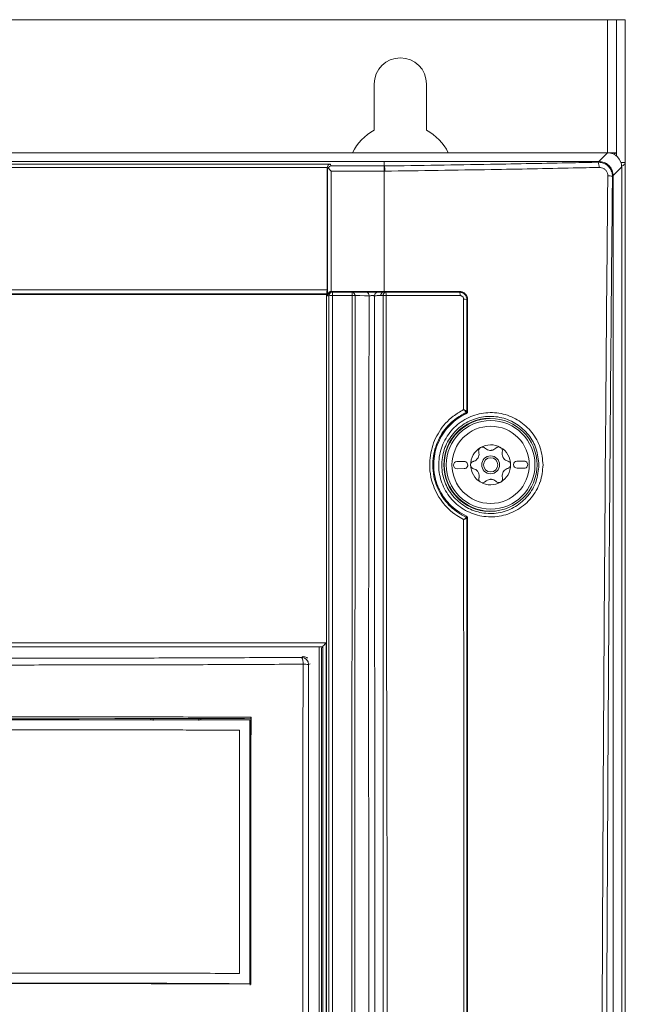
# Model space of a CAD drawing. Header units: millimetres. Extents: x 59 to 833, y 56 to 506.
# Tile 22 of 34: x 148 to 233, y 368 to 506. Entities that reach past the tile are written whole.
import ezdxf

# ---------------------------------------------------------------- set-up
doc = ezdxf.new("R2010")
doc.units = ezdxf.units.MM
doc.header["$LTSCALE"] = 2

msp = doc.modelspace()

# ---------------------------------------------------------------- linework, layer by layer
at = {"color": 7, "linetype": 'Continuous', "lineweight": 15}
for p, q in [((230.12, 505.9), (62.09, 505.9)), ((231.39, 505.9), (230.12, 505.9)), ((232.61, 505.9), (231.39, 505.9)), ((231.39, 505.9), (231.39, 487.25)), ((232.61, 505.9), (232.61, 485.9)), ((197.45, 496.9), (197.45, 490.44)), ((204.77, 490.44), (204.77, 496.9)), ((230.12, 487.25), (62.09, 487.25)), ((228.92, 486.05), (230.12, 487.25)), ((231.39, 487.25), (230.12, 487.25)), ((231.39, 486.8), (231.39, 487.25)), ((198.86, 486.05), (93.36, 486.05)), ((100.89, 485.66), (191.32, 485.66)), ((191.32, 485.66), (191.39, 485.41)), ((228.92, 486.05), (198.86, 486.05)), ((232.01, 485.9), (232.61, 485.9)), ((232.61, 485.9), (232.61, 75.9)), ((190.85, 485.19), (101.37, 485.19)), ((190.84, 468.04), (190.84, 485.1)), ((190.9, 484.88), (190.84, 485.1)), ((191.39, 485.41), (198.81, 485.41)), ((198.86, 484.68), (191.4, 484.68)), ((198.81, 485.41), (198.86, 485.41)), ((198.86, 467.85), (198.86, 484.68)), ((198.95, 484.68), (198.86, 484.68)), ((198.86, 484.68), (198.86, 484.68)), ((230.91, 484.07), (230.9, 484.22)), ((232.11, 485.27), (230.91, 484.07)), ((230.91, 255.62), (230.91, 484.07)), ((232.11, 255.62), (232.11, 485.27)), ((101.38, 468.04), (190.84, 468.04)), ((190.82, 467.51), (101.39, 467.51)), ((190.78, 467.4), (190.82, 467.51)), ((191.52, 467.73), (191.36, 467.71)), ((191.41, 467.85), (191.44, 467.85)), ((191.44, 467.85), (198.86, 467.85)), ((191.59, 467.26), (191.59, 467.74)), ((191.59, 467.74), (194.37, 467.74)), ((194.37, 467.26), (194.37, 467.74)), ((198.1, 467.73), (197.87, 467.72)), ((198.1, 467.73), (198.63, 467.73)), ((198.73, 467.73), (198.62, 467.73)), ((198.86, 467.85), (198.86, 467.85)), ((199.06, 467.73), (209.4, 467.72)), ((190.78, 467.4), (101.44, 467.4)), ((190.78, 306.55), (190.78, 467.4)), ((191.09, 467.24), (190.91, 467.21)), ((191.09, 307.05), (191.09, 467.24)), ((191.59, 467.26), (191.59, 307.08)), ((194.37, 467.26), (191.59, 467.26)), ((194.29, 307.08), (194.37, 467.26)), ((198.69, 467.25), (198.36, 467.25)), ((210.4, 451.03), (210.4, 451.03)), ((210.4, 451.02), (210.4, 451.02)), ((210.32, 450.89), (210.32, 450.89)), ((213.55, 450.05), (213.55, 450.1)), ((218.44, 444.08), (217.44, 444.08)), ((210.04, 444.02), (209.04, 444.01)), ((209.05, 443.01), (210.05, 443.02)), ((217.45, 443.08), (218.45, 443.08)), ((210.32, 436.21), (210.32, 436.21)), ((213.55, 437), (213.55, 437.05)), ((101.49, 418.61), (190.73, 418.61)), ((190.23, 418.08), (101.99, 418.08)), ((189.74, 418.07), (102.5, 418.06)), ((189.74, 307.33), (189.74, 418.07)), ((190.23, 418.08), (190.17, 417.93)), ((190.23, 306.86), (190.23, 418.08)), ((190.73, 418.61), (190.73, 306.75)), ((166.15, 408.01), (166.15, 408.01)), ((166.15, 407.83), (166.15, 408.01)), ((166.48, 407.72), (166.48, 408.02)), ((172.88, 408.03), (172.88, 407.74)), ((173.15, 408.03), (173.15, 408.02)), ((173.15, 408.02), (173.15, 407.83)), ((180.04, 407.83), (180.09, 407.76)), ((180.2, 408.19), (180.17, 408.05)), ((178.58, 372.32), (178.59, 406.39)), ((178.59, 406.39), (178.58, 372.31)), ((178.59, 406.39), (178.59, 406.39)), ((180.02, 370.87), (180.07, 370.69))]:
    msp.add_line(p, q, dxfattribs=at)
at = {"color": 8, "linetype": 'Continuous', "lineweight": 15}
for p, q in [((230.12, 505.9), (230.12, 487.25)), ((191.44, 467.85), (191.44, 467.72)), ((207.78, 467.85), (209.38, 467.85)), ((190.07, 307.15), (190.07, 417.93)), ((187.27, 416.58), (187.48, 416.69)), ((188.48, 415.69), (188.26, 415.58))]:
    msp.add_line(p, q, dxfattribs=at)
at = {"color": 7, "linetype": 'Continuous', "lineweight": 15, "flags": 128}
for points in [[(198.86, 486.05), (198.86, 485.68), (198.86, 485.41)], [(228.81, 485.94), (228.82, 485.96), (228.87, 486.01), (228.92, 486.05)], [(230.91, 484.07), (230.86, 484.02), (230.81, 483.97)], [(194.37, 467.74), (194.8, 467.73), (195.48, 467.73), (196.19, 467.73), (196.34, 467.72)], [(196.73, 467.24), (196.1, 467.24), (195.43, 467.25), (195.18, 467.25), (194.76, 467.25)], [(126.15, 408), (131.15, 407.99), (136.15, 407.99), (141.15, 407.98), (146.15, 407.98), (151.15, 407.99), (156.15, 407.99), (161.15, 408), (166.15, 408.01)], [(166.15, 408.01), (167.03, 408.02), (167.9, 408.02), (168.78, 408.02), (169.65, 408.02), (170.53, 408.02), (171.4, 408.03), (172.28, 408.03), (173.15, 408.03)], [(173.15, 408.02), (174.03, 408.03), (174.91, 408.03), (175.78, 408.03), (176.66, 408.03), (177.54, 408.04), (178.41, 408.04), (179.29, 408.04), (180.17, 408.05)], [(180.09, 407.76), (180.09, 396.45), (180.08, 385.13), (180.07, 370.69)], [(180.17, 408.05), (180.16, 396.79), (180.15, 385.53), (180.15, 370.77)]]:
    msp.add_lwpolyline(points, dxfattribs=at)
at = {"color": 8, "linetype": 'Continuous', "lineweight": 15, "flags": 128}
msp.add_lwpolyline([(194.76, 467.25), (194.76, 466.26), (194.76, 462.26)], dxfattribs=at)
at = {"color": 7, "linetype": 'Continuous', "lineweight": 15}
for radius in [6.5, 6.21, 5.41, 1.25, 1]:
    msp.add_circle((213.75, 443.55), radius, dxfattribs=at)
for centre, radius, start, end in [((201.11, 496.9), 3.66, 0, 180), ((201.11, 483.9), 7.5, 119.2251, 153.4227), ((201.11, 483.9), 7.5, 26.5773, 60.7749), ((227.51, 485.31), 1.44, 355.8389, 25.8979), ((230.24, 481.4), 2.63, 77.4734, 91.7859), ((191.59, 467.24), 0.5, 90, 98.0595), ((194.31, 467.29), 0.448, 355.12, 82.3278), ((196.28, 467.28), 0.449, 354.8308, 82.2703), ((197.94, 467.28), 0.446, 98.3869, 185.4361), ((198.8, 467.29), 0.444, 98.3251, 184.9997), ((199.13, 467.29), 0.444, 98.2977, 184.8446), ((198.09, 467.38), 1.03, 353.9048, 19.9762), ((209.65, 467.81), 0.264, 172.8649, 203.792), ((208.59, 467.37), 0.884, 352.9041, 23.6362), ((191.47, 464.86), 2.41, 87.1708, 99.0901), ((194.4, 461.17), 6.1, 86.6104, 90.2466), ((199.06, 462.2), 5.07, 89.3229, 94.2432), ((210.07, 465.33), 1.44, 76.5303, 93.896), ((210.51, 467.13), 0.43, 256.5265, 273.8789), ((210.26, 451.03), 0.148, 295.5803, 359.8539), ((210.26, 451.02), 0.15, 295.0495, 0.0024), ((210.5, 451.47), 0.462, 257.5424, 273.6371), ((213.75, 443.55), 6.55, 91.7491, 268.2509), ((213.75, 443.55), 2.8, 120.4448, 180.4448), ((213.75, 443.55), 2.8, 60.4448, 120.4448), ((213.75, 443.55), 2.03, 87.9537, 92.9359), ((213.72, 446.64), 1.07, 265.6952, 275.1944), ((213.75, 443.55), 2.8, 0.4448, 60.4448), ((213.75, 443.55), 2.03, 147.9537, 152.9359), ((211.06, 445.07), 1.07, 325.6952, 335.1944), ((213.75, 443.55), 2.03, 27.9537, 32.9359), ((216.41, 445.11), 1.07, 205.6952, 215.1944), ((217.45, 443.58), 0.5, 90.4448, 270.4448), ((218.45, 443.58), 0.5, 270.4448, 90.4448), ((209.05, 443.51), 0.5, 90.4448, 270.4448), ((210.05, 443.52), 0.5, 270.4448, 90.4448), ((213.75, 443.55), 2.8, 180.4448, 240.4448), ((213.75, 443.55), 2.8, 300.4448, 0.4448), ((213.75, 443.55), 2.03, 207.9537, 212.9359), ((211.08, 441.98), 1.07, 25.6952, 35.1944), ((213.75, 443.55), 2.03, 267.9537, 272.9359), ((213.77, 440.46), 1.07, 85.6952, 95.1944), ((213.75, 443.55), 2.03, 327.9537, 332.9359), ((216.44, 442.02), 1.07, 145.6952, 155.1944), ((213.75, 443.55), 2.8, 240.4448, 300.4448), ((210.26, 436.07), 0.15, 359.9933, 64.8305), ((210.26, 436.07), 0.15, 0.0041, 64.9509), ((210.5, 436.57), 0.508, 258.6671, 273.2641), ((186.18, 415.83), 1.32, 351.2303, 34.5648), ((187.26, 415.58), 1, 0.138, 89.8832), ((187.62, 411.43), 4.2, 81.2545, 91.9294)]:
    msp.add_arc(centre, radius, start, end, dxfattribs=at)
at = {"color": 8, "linetype": 'Continuous', "lineweight": 15}
for centre, radius, start, end in [((191.59, 467.24), 0.5, 98.0759, 179.9124), ((210.36, 468.45), 18.96, 181.814, 182.2249)]:
    msp.add_arc(centre, radius, start, end, dxfattribs=at)
at = {"color": 7, "linetype": 'Continuous', "lineweight": 15}
for centre, major_axis, ratio, start_param, end_param in [((230.09, 485.24), (-1.43, -1.43), 0.985904, 2.363293, 3.919893), ((191.32, 485.16), (0.313, 0.417), 0.882899, 0.705626, 2.100347), ((191.34, 485.1), (-0.108, 0.496), 0.98541, 1.183275, 1.353237), ((190.82, 468.01), (0.001, 0.5), 0.034865, 3.233245, 4.769135), ((190.73, 418.58), (0.5, 0.5), 0.028346, 1.542458, 3.078348), ((187.55, 415.89), (0.603, 0.529), 0.997241, 0.055685, 0.849211)]:
    msp.add_ellipse(centre, major_axis=major_axis, ratio=ratio, start_param=start_param, end_param=end_param, dxfattribs=at)
for points, knots in [([(231.39, 487.25), (231.3, 487.24), (231.18, 487.23), (231.07, 487.04), (231.05, 487.01)], [0, 0, 0, 0, 0.828172, 1, 1, 1, 1]), ([(198.86, 485.41), (203.82, 485.48), (212.62, 485.61), (222.59, 485.81), (227.6, 485.91), (228.81, 485.94)], [0, 0, 0, 0, 0.4950225, 0.8786834, 1, 1, 1, 1]), ([(228.81, 485.94), (229, 485.93), (229.4, 485.9), (229.96, 485.63), (230.43, 485.19), (230.75, 484.61), (230.79, 484.18), (230.81, 483.97)], [0, 0, 0, 0, 0.183637, 0.385636, 0.587876, 0.79473, 1, 1, 1, 1]), ([(230.9, 484.22), (230.85, 484.46), (230.75, 484.95), (230.29, 485.54), (229.66, 485.96), (229.17, 486.02), (228.92, 486.05)], [0, 0, 0, 0, 0.249999, 0.500003, 0.750001, 1, 1, 1, 1]), ([(232.08, 485.38), (232.16, 485.41), (232.43, 485.55), (232.58, 485.72), (232.6, 485.86), (232.61, 485.9)], [0, 0, 0, 0, 0.2156762, 0.7650069, 1, 1, 1, 1]), ([(191.02, 485.16), (191.02, 485.16), (190.97, 485.11), (190.92, 485.02), (190.9, 484.92), (190.9, 484.89), (190.9, 484.88)], [0, 0, 0, 0, 0.033693, 0.610173, 0.989273, 1, 1, 1, 1]), ([(190.91, 467.21), (190.91, 468.65), (190.91, 471.76), (190.91, 476.55), (190.9, 481.01), (190.9, 483.78), (190.9, 484.88)], [0, 0, 0, 0, 0.2438523, 0.5285483, 0.8132467, 1, 1, 1, 1]), ([(191.02, 485.16), (191.07, 485.22), (191.18, 485.35), (191.32, 485.4), (191.39, 485.41), (191.39, 485.41)], [0, 0, 0, 0, 0.4745173, 0.9915435, 1, 1, 1, 1]), ([(191.4, 484.68), (191.4, 484.68), (191.33, 484.77), (191.19, 484.94), (191.08, 485.09), (191.02, 485.16)], [0, 0, 0, 0, 0.008581, 0.49849, 1, 1, 1, 1]), ([(191.4, 484.68), (191.4, 483.66), (191.4, 480.97), (191.41, 476.59), (191.41, 472), (191.41, 469.09), (191.41, 467.85)], [0, 0, 0, 0, 0.181643, 0.4807, 0.77976, 1, 1, 1, 1]), ([(198.81, 485.41), (198.81, 485.41), (198.82, 485.4), (198.83, 485.34), (198.84, 485.17), (198.85, 484.95), (198.86, 484.77), (198.86, 484.68)], [0, 0, 0, 0, 0.015295, 0.262461, 0.508492, 0.754239, 1, 1, 1, 1]), ([(198.86, 485.41), (198.87, 485.39), (198.89, 485.35), (198.92, 485.18), (198.94, 484.95), (198.94, 484.77), (198.95, 484.68)], [0, 0, 0, 0, 0.250017, 0.500002, 0.749999, 1, 1, 1, 1]), ([(228.95, 485.21), (227.74, 485.18), (222.72, 485.07), (212.73, 484.88), (203.92, 484.75), (198.95, 484.68)], [0, 0, 0, 0, 0.121316, 0.504977, 1, 1, 1, 1]), ([(230.16, 484.03), (230.15, 484.16), (230.12, 484.42), (229.93, 484.77), (229.65, 485.03), (229.31, 485.19), (229.06, 485.2), (228.95, 485.21)], [0, 0, 0, 0, 0.204794, 0.409872, 0.610865, 0.813544, 1, 1, 1, 1]), ([(229.21, 269.84), (229.2, 278.05), (229.2, 302.68), (229.26, 335.52), (229.4, 376.55), (229.61, 417.57), (229.9, 456.12), (230.1, 478.26), (230.16, 484.03)], [0, 0, 0, 0, 0.114875, 0.344632, 0.459507, 0.689264, 0.919022, 1, 1, 1, 1]), ([(230.81, 483.97), (230.75, 478.2), (230.55, 456.07), (230.26, 417.52), (230.04, 376.52), (229.9, 335.5), (229.84, 302.67), (229.84, 278.05), (229.84, 269.84)], [0, 0, 0, 0, 0.080978, 0.310736, 0.540493, 0.655368, 0.885125, 1, 1, 1, 1]), ([(190.91, 467.21), (190.91, 467.21), (190.92, 467.27), (190.93, 467.41), (191.01, 467.6), (191.14, 467.75), (191.24, 467.81), (191.33, 467.84), (191.37, 467.85), (191.41, 467.85)], [0, 0, 0, 0, 0.005104, 0.210719, 0.504966, 0.716542, 0.860319, 0.878961, 1, 1, 1, 1]), ([(191.37, 467.71), (191.34, 467.7), (191.31, 467.7), (191.25, 467.68), (191.14, 467.63), (191.01, 467.51), (190.94, 467.37), (190.92, 467.26), (190.91, 467.21), (190.91, 467.21)], [0, 0, 0, 0, 0.0703504, 0.0900663, 0.2421262, 0.4659046, 0.777114, 0.9946141, 1, 1, 1, 1]), ([(197.88, 467.72), (197.86, 467.72), (197.77, 467.72), (197.57, 467.72), (197.25, 467.72), (196.91, 467.72), (196.58, 467.72), (196.42, 467.72), (196.34, 467.72)], [0, 0, 0, 0, 0.0335461, 0.2267533, 0.4199356, 0.6132115, 0.8066043, 1, 1, 1, 1]), ([(198.74, 467.73), (198.82, 467.73), (198.93, 467.73), (199.04, 467.73), (199.06, 467.73)], [0, 0, 0, 0, 0.738003, 1, 1, 1, 1]), ([(198.86, 467.85), (198.96, 467.85), (199.45, 467.85), (201.54, 467.85), (204.41, 467.85), (206.89, 467.85), (207.78, 467.85)], [0, 0, 0, 0, 0.033383, 0.166916, 0.701057, 1, 1, 1, 1]), ([(198.86, 467.85), (198.86, 467.84), (198.86, 467.8), (198.86, 467.76), (198.86, 467.74), (198.86, 467.73), (198.86, 467.73)], [0, 0, 0, 0, 0.321627, 0.643358, 0.965419, 1, 1, 1, 1]), ([(209.38, 467.85), (209.51, 467.83), (209.77, 467.81), (210.12, 467.61), (210.38, 467.32), (210.51, 466.99), (210.53, 466.78), (210.53, 466.7)], [0, 0, 0, 0, 0.215849, 0.431778, 0.645929, 0.858157, 1, 1, 1, 1]), ([(209.4, 467.72), (209.52, 467.71), (209.74, 467.69), (210.04, 467.52), (210.27, 467.26), (210.39, 466.98), (210.4, 466.8), (210.4, 466.72)], [0, 0, 0, 0, 0.215057, 0.430801, 0.645226, 0.857891, 1, 1, 1, 1]), ([(197.5, 467.24), (197.5, 453.39), (197.5, 424.62), (197.54, 380.91), (197.55, 336.13), (197.76, 305.09), (197.53, 287.8), (197.21, 284.27), (196.49, 280.84), (195.11, 277.63), (193.34, 274.67), (191.15, 271.36), (188.87, 267.51), (186.29, 263.27), (183.79, 259.44), (180.73, 256.56), (177.65, 255.28), (174.88, 255.01), (169.62, 255.08), (160.02, 254.99), (151.18, 255), (146.08, 255.01)], [0, 0, 0, 0, 0.166079, 0.344991, 0.523901, 0.70281, 0.716952, 0.731094, 0.745147, 0.758851, 0.772659, 0.786476, 0.806359, 0.82624, 0.846067, 0.86097, 0.875896, 0.884989, 0.894134, 0.938897, 1, 1, 1, 1]), ([(199.12, 467.27), (199.14, 447.91), (199.17, 410.67), (199.36, 355.44), (198.85, 317.74), (199.28, 296.1), (199.6, 290.56), (199.77, 285.03), (199.54, 279.52), (198.84, 274.75), (197.52, 270.85), (195, 266.59), (191.64, 261.08), (188.64, 256.68), (187.15, 254.48)], [0, 0, 0, 0, 0.269126, 0.517925, 0.766723, 0.792322, 0.818054, 0.843705, 0.869143, 0.894495, 0.910229, 0.926005, 0.963024, 1, 1, 1, 1]), ([(196.97, 287.7), (196.97, 287.7), (196.97, 288.1), (196.95, 290.1), (196.89, 306.25), (196.74, 336.92), (196.68, 380.91), (196.65, 424.61), (196.71, 453.39), (196.73, 467.24)], [0, 0, 0, 0, 0, 0.006703, 0.033512, 0.269701, 0.519103, 0.768506, 1, 1, 1, 1]), ([(196.73, 467.24), (196.77, 467.24), (196.85, 467.24), (197.01, 467.25), (197.18, 467.25), (197.35, 467.25), (197.45, 467.24), (197.49, 467.24), (197.5, 467.24)], [0, 0, 0, 0, 0.1935487, 0.3869145, 0.5800784, 0.7731823, 0.9664378, 1, 1, 1, 1]), ([(198.36, 467.25), (198.15, 467.25), (197.86, 467.25), (197.57, 467.24), (197.5, 467.24)], [0, 0, 0, 0, 0.734272, 1, 1, 1, 1]), ([(198.7, 278.45), (198.7, 278.45), (198.7, 286.18), (198.69, 311.84), (198.71, 355.43), (198.7, 410.65), (198.69, 447.9), (198.69, 467.25)], [0, 0, 0, 0, 0, 0.122769, 0.407426, 0.692082, 1, 1, 1, 1]), ([(209.47, 467.26), (209.14, 467.26), (207.49, 467.26), (204.04, 467.26), (200.92, 467.27), (199.12, 467.27)], [0, 0, 0, 0, 0.095847, 0.479238, 1, 1, 1, 1]), ([(209.97, 466.76), (209.97, 466.8), (209.96, 466.89), (209.9, 467.03), (209.79, 467.16), (209.64, 467.24), (209.53, 467.26), (209.47, 467.26)], [0, 0, 0, 0, 0.141869, 0.354053, 0.568161, 0.784099, 1, 1, 1, 1]), ([(209.97, 451.28), (209.97, 452.25), (209.97, 457.41), (209.97, 462.57), (209.97, 466.76)], [0, 0, 0, 0, 0.188069, 1, 1, 1, 1]), ([(210.4, 466.72), (210.4, 462.53), (210.4, 457.3), (210.4, 452.07), (210.4, 451.03)], [0, 0, 0, 0, 0.800773, 1, 1, 1, 1]), ([(210.53, 466.7), (210.53, 462.51), (210.53, 457.28), (210.53, 452.05), (210.53, 451.01)], [0, 0, 0, 0, 0.801457, 1, 1, 1, 1]), ([(194.76, 462.26), (194.76, 456.94), (194.76, 430.31), (194.75, 384.42), (194.75, 343.86), (194.75, 324.6)], [0, 0, 0, 0, 0.116042, 0.58021, 1, 1, 1, 1]), ([(209.97, 435.89), (209.65, 436.06), (208.48, 436.7), (206.8, 438.34), (205.63, 440.61), (205.12, 443.07), (205.29, 445.62), (206.44, 448.31), (208.14, 450.22), (209.47, 450.99), (209.97, 451.28)], [0, 0, 0, 0, 0.058431, 0.210401, 0.360748, 0.452574, 0.604067, 0.755531, 0.908155, 1, 1, 1, 1]), ([(210.32, 450.89), (210.32, 450.9), (210.31, 450.93), (210.26, 451), (210.17, 451.09), (210.1, 451.17), (210.04, 451.22), (210.01, 451.24), (209.99, 451.26), (209.98, 451.27), (209.97, 451.27), (209.97, 451.28)], [0, 0, 0, 0, 0.206017, 0.406998, 0.620925, 0.853069, 0.864235, 0.942438, 0.975335, 0.993791, 1, 1, 1, 1]), ([(209.97, 451.28), (209.98, 451.27), (209.98, 451.27), (209.99, 451.27), (210.02, 451.25), (210.05, 451.24), (210.12, 451.21), (210.22, 451.16), (210.32, 451.1), (210.39, 451.05), (210.4, 451.03), (210.4, 451.03)], [0, 0, 0, 0, 0.0062094, 0.0248051, 0.0578071, 0.1357105, 0.1485316, 0.3790472, 0.5930389, 0.7940564, 1, 1, 1, 1]), ([(210.36, 450.74), (210.37, 450.75), (210.41, 450.77), (210.47, 450.82), (210.52, 450.91), (210.53, 450.98), (210.53, 451.01)], [0, 0, 0, 0, 0.109558, 0.408011, 0.703919, 1, 1, 1, 1]), ([(210.32, 450.89), (209.78, 450.59), (208.45, 449.85), (206.81, 448), (205.72, 445.47), (205.56, 443.07), (206.04, 440.75), (207.14, 438.61), (208.78, 437.02), (209.95, 436.41), (210.32, 436.21)], [0, 0, 0, 0, 0.101346, 0.250533, 0.39856, 0.546565, 0.63625, 0.783055, 0.931426, 1, 1, 1, 1]), ([(210.36, 450.74), (210.34, 450.73), (209.51, 450.34), (208.01, 449.28), (206.43, 447.06), (205.78, 444.79), (205.75, 442.47), (206.35, 440.21), (207.9, 437.83), (209.51, 436.85), (210.36, 436.34)], [0, 0, 0, 0, 0.004041, 0.154205, 0.303234, 0.45232, 0.541713, 0.688212, 0.835657, 1, 1, 1, 1]), ([(221.09, 443.54), (221.02, 442.72), (220.94, 441.89), (220.39, 440.33), (219.55, 438.84), (217.64, 437.19), (215.3, 436.28), (212.81, 436.19), (210.45, 436.91), (208.45, 438.37), (207.04, 440.4), (206.46, 442.51), (206.47, 444.68), (207.08, 446.81), (208.55, 448.87), (210.63, 450.31), (213.05, 450.97), (215.53, 450.8), (217.81, 449.82), (219.62, 448.16), (220.86, 445.99), (221.01, 444.36), (221.09, 443.54)], [0, 0, 0, 0, 0.0533541, 0.0540429, 0.1086903, 0.1634842, 0.2178945, 0.2716311, 0.3247347, 0.3774972, 0.4302771, 0.4830399, 0.5170707, 0.5711791, 0.6257039, 0.6803255, 0.7346581, 0.788401, 0.8414827, 0.8941304, 0.9468108, 1, 1, 1, 1]), ([(220.51, 443.52), (220.44, 444.28), (220.29, 445.79), (219.14, 447.82), (217.46, 449.36), (215.34, 450.27), (213.03, 450.43), (210.77, 449.81), (208.84, 448.47), (207.47, 446.56), (206.9, 444.57), (206.89, 442.55), (207.44, 440.59), (208.75, 438.7), (210.61, 437.34), (212.81, 436.66), (215.12, 436.75), (217.3, 437.6), (219.06, 439.14), (220.27, 441.19), (220.43, 442.74), (220.51, 443.52)], [0, 0, 0, 0, 0.053143, 0.105762, 0.158356, 0.211406, 0.265147, 0.319504, 0.374165, 0.428729, 0.482864, 0.5169, 0.569654, 0.622412, 0.675156, 0.728258, 0.782019, 0.836474, 0.891312, 0.945981, 1, 1, 1, 1]), ([(212.33, 445.96), (212.32, 445.96), (212.26, 445.92), (212.17, 445.84), (212.09, 445.68), (212.06, 445.52), (212.08, 445.41), (212.09, 445.36)], [0, 0, 0, 0, 0.037506, 0.282662, 0.528339, 0.778938, 1, 1, 1, 1]), ([(212.97, 445.88), (212.93, 445.92), (212.83, 446), (212.65, 446.04), (212.48, 446.03), (212.37, 445.98), (212.33, 445.96)], [0, 0, 0, 0, 0.264887, 0.530065, 0.787636, 1, 1, 1, 1]), ([(213.64, 445.58), (213.53, 445.6), (213.31, 445.63), (213.09, 445.77), (212.99, 445.86), (212.97, 445.88)], [0, 0, 0, 0, 0.446533, 0.891927, 1, 1, 1, 1]), ([(214.49, 445.89), (214.4, 445.82), (214.22, 445.67), (213.98, 445.6), (213.84, 445.58), (213.82, 445.58)], [0, 0, 0, 0, 0.471266, 0.910048, 1, 1, 1, 1]), ([(215.13, 445.98), (215.12, 445.99), (215.06, 446.02), (214.94, 446.06), (214.77, 446.05), (214.61, 446), (214.52, 445.93), (214.49, 445.89)], [0, 0, 0, 0, 0.037512, 0.282659, 0.528345, 0.778915, 1, 1, 1, 1]), ([(215.38, 445.39), (215.39, 445.45), (215.41, 445.57), (215.36, 445.75), (215.26, 445.89), (215.17, 445.96), (215.13, 445.98)], [0, 0, 0, 0, 0.264877, 0.530075, 0.787659, 1, 1, 1, 1]), ([(211.94, 444.47), (211.87, 444.38), (211.72, 444.21), (211.5, 444.09), (211.37, 444.05), (211.34, 444.04)], [0, 0, 0, 0, 0.446553, 0.891949, 1, 1, 1, 1]), ([(212.09, 445.36), (212.11, 445.24), (212.15, 445.02), (212.09, 444.77), (212.04, 444.65), (212.03, 444.63)], [0, 0, 0, 0, 0.471286, 0.910052, 1, 1, 1, 1]), ([(215.45, 444.65), (215.41, 444.76), (215.33, 444.97), (215.34, 445.23), (215.38, 445.36), (215.38, 445.39)], [0, 0, 0, 0, 0.446519, 0.891937, 1, 1, 1, 1]), ([(216.15, 444.08), (216.04, 444.12), (215.83, 444.2), (215.63, 444.37), (215.56, 444.48), (215.54, 444.5)], [0, 0, 0, 0, 0.471283, 0.910032, 1, 1, 1, 1]), ([(216.55, 443.57), (216.55, 443.58), (216.55, 443.65), (216.52, 443.77), (216.43, 443.92), (216.3, 444.03), (216.2, 444.07), (216.15, 444.08)], [0, 0, 0, 0, 0.037518, 0.282682, 0.528354, 0.778935, 1, 1, 1, 1]), ([(211.34, 444.04), (211.28, 444.02), (211.17, 443.98), (211.04, 443.85), (210.96, 443.69), (210.95, 443.58), (210.95, 443.53)], [0, 0, 0, 0, 0.264885, 0.530085, 0.787657, 1, 1, 1, 1]), ([(210.95, 443.53), (210.95, 443.52), (210.95, 443.45), (210.98, 443.33), (211.07, 443.18), (211.2, 443.07), (211.3, 443.03), (211.35, 443.01)], [0, 0, 0, 0, 0.037518, 0.282682, 0.528355, 0.778936, 1, 1, 1, 1]), ([(211.35, 443.01), (211.46, 442.98), (211.67, 442.9), (211.86, 442.72), (211.94, 442.61), (211.95, 442.6)], [0, 0, 0, 0, 0.4712626, 0.9100333, 1, 1, 1, 1]), ([(215.56, 442.62), (215.63, 442.71), (215.77, 442.89), (216, 443.01), (216.13, 443.04), (216.16, 443.05)], [0, 0, 0, 0, 0.4465379, 0.8919468, 1, 1, 1, 1]), ([(216.16, 443.05), (216.21, 443.07), (216.33, 443.12), (216.46, 443.25), (216.54, 443.41), (216.54, 443.52), (216.55, 443.57)], [0, 0, 0, 0, 0.264905, 0.53008, 0.787654, 1, 1, 1, 1]), ([(212.04, 442.44), (212.08, 442.34), (212.16, 442.12), (212.15, 441.87), (212.12, 441.74), (212.11, 441.71)], [0, 0, 0, 0, 0.44652, 0.891938, 1, 1, 1, 1]), ([(212.11, 441.71), (212.1, 441.65), (212.09, 441.53), (212.14, 441.35), (212.23, 441.2), (212.33, 441.14), (212.37, 441.11)], [0, 0, 0, 0, 0.264877, 0.530075, 0.78766, 1, 1, 1, 1]), ([(213.01, 441.2), (213.1, 441.28), (213.27, 441.42), (213.52, 441.5), (213.65, 441.52), (213.68, 441.52)], [0, 0, 0, 0, 0.471263, 0.910044, 1, 1, 1, 1]), ([(213.85, 441.52), (213.96, 441.5), (214.19, 441.46), (214.4, 441.33), (214.5, 441.23), (214.52, 441.22)], [0, 0, 0, 0, 0.446536, 0.891928, 1, 1, 1, 1]), ([(215.17, 441.13), (215.17, 441.14), (215.23, 441.17), (215.32, 441.26), (215.41, 441.41), (215.44, 441.58), (215.42, 441.69), (215.41, 441.74)], [0, 0, 0, 0, 0.0375072, 0.2826634, 0.5283394, 0.7789382, 1, 1, 1, 1]), ([(215.41, 441.74), (215.39, 441.85), (215.35, 442.07), (215.41, 442.33), (215.46, 442.45), (215.47, 442.47)], [0, 0, 0, 0, 0.471287, 0.910052, 1, 1, 1, 1]), ([(212.37, 441.11), (212.37, 441.11), (212.43, 441.08), (212.55, 441.04), (212.73, 441.04), (212.89, 441.1), (212.97, 441.17), (213.01, 441.2)], [0, 0, 0, 0, 0.037515, 0.282664, 0.528353, 0.778938, 1, 1, 1, 1]), ([(214.52, 441.22), (214.57, 441.18), (214.66, 441.1), (214.84, 441.05), (215.02, 441.06), (215.12, 441.11), (215.17, 441.13)], [0, 0, 0, 0, 0.264887, 0.530067, 0.787637, 1, 1, 1, 1]), ([(209.97, 435.89), (209.98, 435.89), (209.98, 435.89), (209.99, 435.9), (210.02, 435.92), (210.04, 435.94), (210.1, 435.99), (210.17, 436.06), (210.26, 436.14), (210.31, 436.19), (210.32, 436.2), (210.32, 436.21)], [0, 0, 0, 0, 0.006198, 0.024601, 0.057695, 0.136701, 0.14647, 0.380476, 0.594127, 0.794498, 1, 1, 1, 1]), ([(210.4, 436.07), (210.4, 436.07), (210.39, 436.07), (210.32, 436.04), (210.22, 435.99), (210.12, 435.95), (210.05, 435.92), (210.02, 435.91), (209.99, 435.89), (209.98, 435.89), (209.98, 435.89), (209.97, 435.89)], [0, 0, 0, 0, 0.205394, 0.405773, 0.619526, 0.851827, 0.863389, 0.942058, 0.975251, 0.993813, 1, 1, 1, 1]), ([(209.98, 323.88), (209.98, 328.08), (209.98, 349.09), (209.98, 378.48), (209.98, 411.61), (209.97, 427.94), (209.97, 435.89)], [0, 0, 0, 0, 0.1124374, 0.5622063, 0.787083, 1, 1, 1, 1]), ([(210.53, 436.07), (210.53, 436.08), (210.53, 436.12), (210.51, 436.2), (210.45, 436.29), (210.39, 436.32), (210.36, 436.34)], [0, 0, 0, 0, 0.114127, 0.408306, 0.704197, 1, 1, 1, 1]), ([(210.4, 436.07), (210.4, 428.06), (210.4, 411.66), (210.4, 378.83), (210.4, 353.64), (210.4, 332.64), (210.4, 328.07), (210.4, 323.87)], [0, 0, 0, 0, 0.214458, 0.438894, 0.877862, 0.887783, 1, 1, 1, 1]), ([(210.53, 436.07), (210.53, 428.05), (210.53, 411.65), (210.53, 378.46), (210.53, 349.07), (210.53, 328.07), (210.53, 323.87)], [0, 0, 0, 0, 0.214458, 0.438895, 0.887783, 1, 1, 1, 1]), ([(104.95, 416.58), (108.18, 416.56), (114.63, 416.53), (124.47, 416.49), (134.4, 416.47), (144.66, 416.46), (155.19, 416.47), (165.96, 416.49), (176.68, 416.53), (183.73, 416.56), (187.27, 416.58)], [0, 0, 0, 0, 0.119179, 0.238359, 0.358878, 0.479397, 0.609334, 0.739699, 0.869635, 1, 1, 1, 1]), ([(187.48, 415.63), (183.94, 415.61), (176.85, 415.57), (166.08, 415.54), (155.25, 415.52), (145.21, 415.51), (136.01, 415.52), (126.58, 415.54), (116.12, 415.57), (108.53, 415.61), (104.73, 415.63)], [0, 0, 0, 0, 0.1301512, 0.2603024, 0.3904536, 0.5206049, 0.621033, 0.721461, 0.8607305, 1, 1, 1, 1]), ([(187.47, 308.11), (187.47, 315.21), (187.45, 336.7), (187.44, 372.55), (187.47, 401.27), (187.48, 415.63)], [0, 0, 0, 0, 0.1982192, 0.5991106, 1, 1, 1, 1]), ([(188.26, 415.58), (188.25, 401.23), (188.22, 372.52), (188.23, 336.58), (188.25, 315.01), (188.25, 307.81)], [0, 0, 0, 0, 0.399811, 0.799621, 1, 1, 1, 1]), ([(112.13, 408.18), (115.66, 408.19), (122.73, 408.23), (133.73, 408.26), (145.08, 408.28), (156.77, 408.27), (168.52, 408.25), (176.3, 408.21), (180.2, 408.19)], [0, 0, 0, 0, 0.156743, 0.31399, 0.483856, 0.654363, 0.826846, 1, 1, 1, 1]), ([(180.04, 407.83), (176.51, 407.83), (169.44, 407.83), (158.47, 407.83), (147.18, 407.83), (135.58, 407.83), (123.93, 407.82), (116.21, 407.81), (112.35, 407.81)], [0, 0, 0, 0, 0.157692, 0.31589, 0.485311, 0.655362, 0.827352, 1, 1, 1, 1]), ([(180.02, 370.87), (180.02, 374.64), (180.02, 382.19), (180.03, 394.5), (180.03, 403.05), (180.04, 407.83)], [0, 0, 0, 0, 0.306092, 0.612182, 1, 1, 1, 1]), ([(180.2, 408.19), (180.19, 404.44), (180.19, 396.94), (180.18, 384.5), (180.18, 375.81), (180.18, 370.87)], [0, 0, 0, 0, 0.3015275, 0.6030553, 1, 1, 1, 1]), ([(178.59, 406.39), (175.06, 406.4), (167.98, 406.42), (157.24, 406.44), (146.43, 406.44), (135.55, 406.43), (124.64, 406.41), (117.41, 406.39), (113.79, 406.38)], [0, 0, 0, 0, 0.164785, 0.3301, 0.496195, 0.662832, 0.831134, 1, 1, 1, 1]), ([(113.79, 406.37), (117.32, 406.38), (124.4, 406.41), (135.14, 406.43), (145.95, 406.44), (156.83, 406.44), (167.74, 406.42), (174.97, 406.4), (178.59, 406.39)], [0, 0, 0, 0, 0.164697, 0.329924, 0.496061, 0.66274, 0.831088, 1, 1, 1, 1]), ([(113.77, 372.3), (117.3, 372.31), (124.38, 372.34), (135.13, 372.36), (145.94, 372.37), (156.81, 372.37), (167.72, 372.35), (174.95, 372.33), (178.58, 372.32)], [0, 0, 0, 0, 0.164785, 0.3301, 0.496194, 0.662831, 0.831133, 1, 1, 1, 1]), ([(112.33, 370.85), (115.86, 370.88), (122.93, 370.92), (133.9, 370.96), (145.19, 370.98), (156.79, 370.97), (168.43, 370.94), (176.15, 370.89), (180.02, 370.87)], [0, 0, 0, 0, 0.157696, 0.315898, 0.485319, 0.655368, 0.827355, 1, 1, 1, 1]), ([(180.18, 370.87), (176.65, 370.87), (169.58, 370.88), (158.58, 370.89), (147.24, 370.9), (135.54, 370.89), (123.79, 370.88), (116.01, 370.86), (112.11, 370.85)], [0, 0, 0, 0, 0.156741, 0.313985, 0.48385, 0.654357, 0.826842, 1, 1, 1, 1])]:
    msp.add_open_spline(points, degree=3, knots=knots, dxfattribs=at)

doc.saveas('drawing.dxf')
